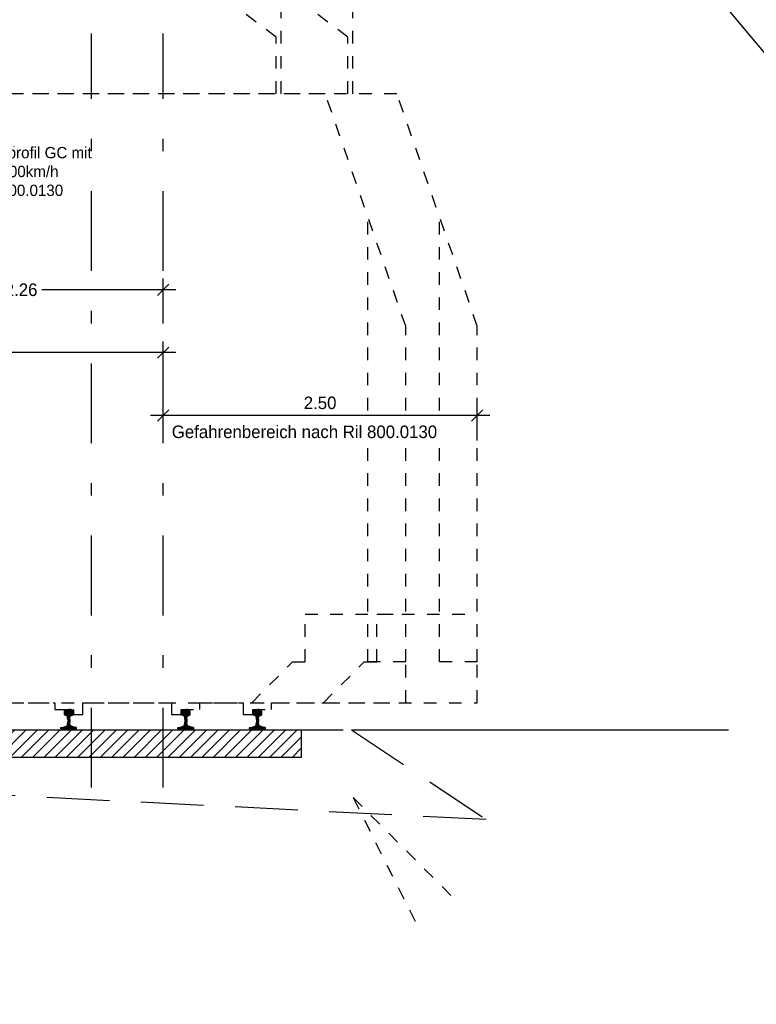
# Model space of a CAD drawing. Header units: metres. Extents: x -8 to 484, y -254 to 116.
# Tile 119 of 172: x 427.58 to 433.44, y 15.87 to 23.71. Entities that reach past the tile are written whole.
import ezdxf

# ---------------------------------------------------------------- set-up
doc = ezdxf.new("R2010")
doc.units = ezdxf.units.M
doc.linetypes.add('STRICHLINIE', pattern=[0.75, 0.5, -0.25])
doc.linetypes.add('STRICHPUNKT', pattern=[25.4, 12.7, -6.35, 0, -6.35])
for name, color, linetype in [('GTU_A_Druckbereich', 7, 'STRICHPUNKT'), ('GTU_A_Gleisachse', 7, 'STRICHPUNKT'), ('GTU_A_Lichtraumprofil', 252, 'Continuous'), ('GTU_B', 253, 'Continuous'), ('GTU_B_Bemaßung', 253, 'Continuous'), ('GTU_P_Bemaßung', 1, 'Continuous'), ('GTU_P_Dritter_Bemaßung', 191, 'Continuous')]:
    doc.layers.add(name, color=color, linetype=linetype)
doc.layers.add('GTU_A_Hilfslayer', color=3, linetype='Continuous', plot=False)
doc.styles.add('PROVI', font='PROVI.SHX')
doc.dimstyles.new('1zu50', dxfattribs={"dimscale": 0.5, "dimtxt": 0.2, "dimasz": 0.18, "dimexe": 0.18, "dimexo": 0.02, "dimgap": 0.09, "dimtad": 0, "dimtih": 1, "dimtoh": 1, "dimzin": 4, "dimdsep": 46, "dimtxsty": 'PROVI', "dimblk1": 'OBLIQUE', "dimblk2": 'OBLIQUE', "dimsah": 1, "dimcen": 0.3, "dimdle": 0.2, "dimclrd": 256, "dimclre": 256, "dimclrt": 256, "dimadec": 0, "dimazin": 0, "dimtfac": 1, "dimtdec": 4, "dimtofl": 0, "dimtmove": 2, "dimatfit": 3, "dimldrblk": 'NONE', "dimfxl": 0.4, "dimfxlon": 1, "dimtfill": 1, "dimtfillclr": 256, "dimtolj": 1, "dimtzin": 0, "dimlwd": -1, "dimlwe": -1, "dimarcsym": 0})

# ---------------------------------------------------------------- blocks, each defined once
blk = doc.blocks.new('Lira_250m GC mit_Ola')
at = {"layer": 'GTU_A_Lichtraumprofil', "linetype": 'ByBlock', "lineweight": -3, "ltscale": 5}
blk.add_line((-1.1245, 4.2809), (-1.3245, 4.2809), dxfattribs=at)
at = {"layer": 'GTU_A_Lichtraumprofil', "linetype": 'STRICHLINIE', "ltscale": 0.2}
for points in [[(2.26, 4.9), (2.26, 5.85), (1.86, 6.15), (0.75, 6.15), (-0.36, 6.15), (-0.76, 5.85), (-0.76, 4.9)], [(2.22, 4.9), (2.22, 5.35), (1.82, 5.65), (0.75, 5.65), (-0.32, 5.65), (-0.72, 5.35), (-0.72, 4.9)], [(0.75, 0.055), (1.3875, 0.055), (1.3875, -0.038), (1.4625, -0.038), (1.4625, 0), (1.6125, 0), (1.6125, 0.055), (2.025, 0.055), (3.25, 0.055), (3.25, 0.38), (3.25, 3.05), (2.61, 4.9), (-1.11, 4.9), (-1.75, 3.05), (-1.75, 0.38), (-1.75, 0.055), (-0.525, 0.055), (-0.1125, 0.055), (-0.1125, 0), (0.0375, 0), (0.0375, -0.038), (0.1125, -0.038), (0.1125, 0.055), (0.75, 0.055)], [(-1.75, 0.38), (-1.45, 0.38), (-1.45, 3.9172)], [(3.25, 0.38), (2.95, 0.38), (2.95, 3.9172)], [(-0.525, 0.055), (-0.85, 0.38), (-0.95, 0.38), (-0.95, 0.76), (-1.75, 0.76)], [(2.025, 0.055), (2.35, 0.38), (2.45, 0.38), (2.45, 0.76), (3.25, 0.76)]]:
    blk.add_lwpolyline(points, dxfattribs=at)
at = {"layer": 'GTU_A_Lichtraumprofil', "insert": (-1.0154, 4.2809), "char_height": 0.09, "width": 1.375291, "attachment_point": 4, "style": 'PROVI', "bg_fill": 3, "box_fill_scale": 1, "bg_fill_color": 256, "bg_fill_true_color": 13158600, "bg_fill_transparency": 0}
blk.add_mtext('Lichtraumprofil GC mit OLA v {\\L<} 200km/h\\Pnach Ril 800.0130', dxfattribs=at)
at = {"layer": 'GTU_A_Lichtraumprofil', "insert": (-0.66, 4.2462), "char_height": 0.07, "width": 0.018265, "attachment_point": 4, "style": 'PROVI'}
blk.add_mtext('e', dxfattribs=at)
blk = doc.blocks.new('S54')
at = {"color": 0}
for p, q in [((-0.0335, 0.1187), (0.0018, 0.154)), ((-0.0335, 0.1275), (-0.0071, 0.1539)), ((-0.0335, 0.1363), (-0.0164, 0.1534)), ((-0.0335, 0.14), (-0.0324, 0.1449)), ((-0.0335, 0.116), (-0.0335, 0.14)), ((-0.0332, 0.1123), (-0.0335, 0.116)), ((-0.0326, 0.1114), (-0.0332, 0.1123)), ((-0.0311, 0.1105), (-0.0326, 0.1114)), ((-0.0324, 0.1449), (-0.0315, 0.147)), ((-0.0322, 0.1112), (0.0105, 0.1539)), ((-0.0315, 0.147), (-0.0296, 0.1491)), ((-0.0153, 0.1048), (-0.0311, 0.1105)), ((-0.0296, 0.1491), (-0.0275, 0.1505)), ((-0.0275, 0.1505), (-0.0253, 0.1518)), ((-0.0259, 0.1086), (0.0187, 0.1531)), ((-0.0253, 0.1518), (-0.0243, 0.1521)), ((-0.0243, 0.1521), (-0.0209, 0.1529)), ((-0.0209, 0.1529), (-0.0171, 0.1533)), ((-0.0194, 0.1063), (0.0258, 0.1515)), ((-0.0171, 0.1533), (-0.014, 0.1536)), ((-0.0141, 0.1041), (-0.0153, 0.1048)), ((-0.0128, 0.1029), (-0.0141, 0.1041)), ((-0.014, 0.1536), (-0.0099, 0.1539)), ((-0.0134, 0.1034), (0.0309, 0.1477)), ((-0.0119, 0.1016), (-0.0128, 0.1029)), ((-0.0112, 0.1), (-0.0119, 0.1016)), ((-0.0105, 0.0968), (-0.0112, 0.1)), ((-0.0106, 0.0974), (0.0332, 0.1412)), ((-0.0101, 0.0951), (-0.0105, 0.0968)), ((-0.0092, 0.091), (-0.0101, 0.0951)), ((-0.0099, 0.1539), (-0.0058, 0.154)), ((-0.0085, 0.0854), (-0.0092, 0.091)), ((-0.0091, 0.09), (0.0335, 0.1326)), ((-0.008, 0.0786), (-0.0085, 0.0854)), ((-0.0083, 0.082), (0.0335, 0.1238)), ((-0.008, 0.0735), (0.0092, 0.0906)), ((-0.008, 0.0646), (0.0082, 0.0808)), ((-0.008, 0.0786), (-0.008, 0.0528)), ((-0.0058, 0.154), (-0.0026, 0.154)), ((-0.0026, 0.154), (0, 0.154)), ((0.0026, 0.154), (0, 0.154)), ((0.0058, 0.154), (0.0026, 0.154)), ((0.0099, 0.1539), (0.0058, 0.154)), ((0.008, 0.0786), (0.0085, 0.0854)), ((0.008, 0.0786), (0.008, 0.0528)), ((0.0085, 0.0854), (0.0092, 0.091)), ((0.0092, 0.091), (0.0101, 0.0951)), ((0.014, 0.1536), (0.0099, 0.1539)), ((0.0101, 0.0951), (0.0105, 0.0968)), ((0.0105, 0.0968), (0.0112, 0.1)), ((0.0112, 0.1), (0.0119, 0.1016)), ((0.0119, 0.1016), (0.0128, 0.1029)), ((0.0128, 0.1029), (0.0141, 0.1041)), ((0.0171, 0.1533), (0.014, 0.1536)), ((0.0141, 0.1041), (0.0153, 0.1048)), ((0.0153, 0.1048), (0.0311, 0.1105)), ((0.0209, 0.1529), (0.0171, 0.1533)), ((0.0243, 0.1521), (0.0209, 0.1529)), ((0.0253, 0.1518), (0.0243, 0.1521)), ((0.0275, 0.1505), (0.0253, 0.1518)), ((0.0296, 0.1491), (0.0275, 0.1505)), ((0.0279, 0.1093), (0.0335, 0.115)), ((0.0315, 0.147), (0.0296, 0.1491)), ((0.0311, 0.1105), (0.0326, 0.1114)), ((0.0324, 0.1449), (0.0315, 0.147)), ((0.0335, 0.14), (0.0324, 0.1449)), ((0.0326, 0.1114), (0.0332, 0.1123)), ((0.0332, 0.1123), (0.0335, 0.116)), ((0.0335, 0.116), (0.0335, 0.14)), ((-0.0625, 0.0013), (-0.0511, 0.0127)), ((-0.0625, 0.0099), (-0.0617, 0.0108)), ((-0.0625, 0), (-0.0625, 0.0099)), ((-0.0625, 0), (0.0625, 0)), ((-0.0617, 0.0108), (-0.0608, 0.0117)), ((-0.0608, 0.0117), (-0.0595, 0.012)), ((-0.0595, 0.012), (-0.0447, 0.0132)), ((-0.0549, 0), (-0.0403, 0.0146)), ((-0.0461, 0), (-0.0263, 0.0198)), ((-0.0447, 0.0132), (-0.0417, 0.0141)), ((-0.0417, 0.0141), (-0.0157, 0.0237)), ((-0.0372, 0.0001), (0.0088, 0.046)), ((-0.0283, 0.0001), (0.0095, 0.038)), ((-0.0195, 0.0001), (0.0111, 0.0307)), ((-0.0157, 0.0237), (-0.0137, 0.0249)), ((-0.0137, 0.0249), (-0.0124, 0.026)), ((-0.0124, 0.026), (-0.0119, 0.0274)), ((-0.0119, 0.0274), (-0.0109, 0.0313)), ((-0.0109, 0.0313), (-0.0096, 0.0378)), ((-0.0106, 0.0001), (0.014, 0.0247)), ((-0.0099, 0.0362), (0.008, 0.0541)), ((-0.0096, 0.0378), (-0.0088, 0.0461)), ((-0.0088, 0.0462), (0.008, 0.0629)), ((-0.0088, 0.0461), (-0.008, 0.0528)), ((-0.008, 0.0558), (0.008, 0.0718)), ((-0.0018, 0.0001), (0.0201, 0.022)), ((0.0071, 0.0001), (0.0266, 0.0197)), ((0.0088, 0.0461), (0.008, 0.0528)), ((0.0096, 0.0378), (0.0088, 0.0461)), ((0.0109, 0.0313), (0.0096, 0.0378)), ((0.0119, 0.0274), (0.0109, 0.0313)), ((0.0124, 0.026), (0.0119, 0.0274)), ((0.0137, 0.0249), (0.0124, 0.026)), ((0.0157, 0.0237), (0.0137, 0.0249)), ((0.0417, 0.0141), (0.0157, 0.0237)), ((0.0159, 0.0001), (0.0331, 0.0173)), ((0.0247, 0.0001), (0.0395, 0.0149)), ((0.0335, 0.0001), (0.0462, 0.0127)), ((0.0447, 0.0132), (0.0417, 0.0141)), ((0.0424, 0.0001), (0.0543, 0.012)), ((0.0595, 0.012), (0.0447, 0.0132)), ((0.0608, 0.0117), (0.0595, 0.012)), ((0.06, 0), (0.0625, 0.0025)), ((0.0617, 0.0108), (0.0608, 0.0117)), ((0.0625, 0.0099), (0.0617, 0.0108)), ((0.0618, 0.0107), (0.0618, 0.0107)), ((0.0625, 0), (0.0625, 0.0099))]:
    blk.add_line(p, q, dxfattribs=at)
blk = doc.blocks.new('_OBLIQUE')
at = {"color": 0, "linetype": 'ByBlock'}
blk.add_line((-0.5, -0.5), (0.5, 0.5), dxfattribs=at)
blk = doc.blocks.new('*D253')
at = {"layer": 'Defpoints', "color": 0, "linetype": 'Continuous'}
for p in [(428.7227, 20.558), (428.7227, 18.2731), (431.2227, 18.2731)]:
    blk.add_point(p, dxfattribs=at)
at = {"layer": 'GTU_B_Bemaßung'}
for p, q in [((428.7227, 20.358), (428.7227, 20.648)), ((431.2227, 20.358), (431.2227, 20.648)), ((431.3227, 20.558), (428.6227, 20.558))]:
    blk.add_line(p, q, dxfattribs=at)
at = {"layer": 'GTU_B_Bemaßung', "linetype": 'Continuous', "xscale": 0.09, "yscale": 0.09, "zscale": 0.09, "rotation": 180}
blk.add_blockref('_OBLIQUE', (428.7227, 20.558), dxfattribs=at)
at = {"layer": 'GTU_B_Bemaßung', "linetype": 'Continuous', "xscale": 0.09, "yscale": 0.09, "zscale": 0.09}
blk.add_blockref('_OBLIQUE', (431.2227, 20.558), dxfattribs=at)
at = {"layer": 'GTU_B_Bemaßung', "linetype": 'Continuous', "insert": (429.9717, 20.658), "char_height": 0.1, "attachment_point": 5, "style": 'PROVI', "bg_fill": 3, "box_fill_scale": 1.1, "bg_fill_color": 256, "bg_fill_true_color": 13158600, "bg_fill_transparency": 0}
blk.add_mtext('\\A1;2.50', dxfattribs=at)
blk = doc.blocks.new('_None')
blk = doc.blocks.new('*D254')
at = {"layer": 'Defpoints', "color": 0, "linetype": 'Continuous'}
for p in [(428.7227, 21.058), (428.7227, 18.058), (424.2927, 18.016)]:
    blk.add_point(p, dxfattribs=at)
at = {"layer": 'GTU_P_Dritter_Bemaßung', "linetype": 'Continuous'}
for p, q in [((424.2927, 20.858), (424.2927, 21.148)), ((428.7227, 20.858), (428.7227, 21.148)), ((424.1927, 21.058), (426.3326, 21.058)), ((428.8227, 21.058), (426.6827, 21.058))]:
    blk.add_line(p, q, dxfattribs=at)
at = {"layer": 'GTU_P_Dritter_Bemaßung', "linetype": 'Continuous', "xscale": 0.09, "yscale": 0.09, "zscale": 0.09, "rotation": 180}
blk.add_blockref('_OBLIQUE', (424.2927, 21.058), dxfattribs=at)
at = {"layer": 'GTU_P_Dritter_Bemaßung', "linetype": 'Continuous', "xscale": 0.09, "yscale": 0.09, "zscale": 0.09}
blk.add_blockref('_OBLIQUE', (428.7227, 21.058), dxfattribs=at)
at = {"layer": 'GTU_P_Dritter_Bemaßung', "linetype": 'Continuous', "insert": (426.5077, 21.058), "char_height": 0.1, "attachment_point": 5, "style": 'PROVI', "bg_fill": 3, "box_fill_scale": 1.1, "bg_fill_color": 256, "bg_fill_true_color": 13158600, "bg_fill_transparency": 0}
blk.add_mtext('\\A1;4.43', dxfattribs=at)
blk = doc.blocks.new('*D358')
at = {"layer": 'Defpoints', "color": 0, "linetype": 'Continuous'}
for p in [(428.7227, 21.558), (426.4627, 18.058), (428.7227, 18.058)]:
    blk.add_point(p, dxfattribs=at)
at = {"layer": 'GTU_P_Bemaßung', "linetype": 'Continuous'}
for p, q in [((426.4627, 21.358), (426.4627, 21.648)), ((428.7227, 21.358), (428.7227, 21.648)), ((426.3627, 21.558), (427.4264, 21.558)), ((428.8227, 21.558), (427.759, 21.558))]:
    blk.add_line(p, q, dxfattribs=at)
at = {"layer": 'GTU_P_Bemaßung', "linetype": 'Continuous', "xscale": 0.09, "yscale": 0.09, "zscale": 0.09, "rotation": 180}
blk.add_blockref('_OBLIQUE', (426.4627, 21.558), dxfattribs=at)
at = {"layer": 'GTU_P_Bemaßung', "linetype": 'Continuous', "xscale": 0.09, "yscale": 0.09, "zscale": 0.09}
blk.add_blockref('_OBLIQUE', (428.7227, 21.558), dxfattribs=at)
at = {"layer": 'GTU_P_Bemaßung', "linetype": 'Continuous', "insert": (427.5927, 21.558), "char_height": 0.1, "attachment_point": 5, "style": 'PROVI', "bg_fill": 3, "box_fill_scale": 1.1, "bg_fill_color": 256, "bg_fill_true_color": 13158600, "bg_fill_transparency": 0}
blk.add_mtext('\\A1;2.26', dxfattribs=at)

msp = doc.modelspace()

# ---------------------------------------------------------------- hatches: boundary and pattern name
at = {"layer": 'GTU_B'}
h = msp.add_hatch(dxfattribs=at)
h.set_pattern_fill('ANSI31', color=256, scale=0.02, style=0)
h.set_pattern_definition([(45, (413.192484, -45.415255), (-0.04490128, 0.04490128), [])])
h.paths.add_polyline_path([(429.8205, 18.058), (427.0548, 18.058), (427.0548, 17.838), (429.8205, 17.838)])

# ---------------------------------------------------------------- linework, layer by layer
at = {"layer": 'GTU_A_Druckbereich', "linetype": 'STRICHLINIE', "ltscale": 0.2}
for q in [(431.0835, 16.6695, 23875.401), (430.7716, 16.4447, 23875.401)]:
    msp.add_line((430.235, 17.518, 23875.401), q, dxfattribs=at)
at = {"layer": 'GTU_B', "linetype": 'Continuous'}
msp.add_line((430.2205, 18.058, 23875.401), (433.2205, 18.058, 23875.401), dxfattribs=at)
at = {"layer": 'GTU_B', "linetype": 'STRICHLINIE', "elevation": 23875.401}
msp.add_lwpolyline([(426.6127, 18.0299), (426.6548, 18.058), (426.6548, 18.058), (430.2205, 18.058), (430.2205, 18.058), (431.2923, 17.3435), (426.6127, 17.5774)], dxfattribs=at)
at = {"layer": 'GTU_B', "linetype": 'Continuous', "elevation": 23875.401, "flags": 128}
msp.add_lwpolyline([(427.0548, 18.058), (429.8205, 18.058), (429.8205, 17.838), (427.0548, 17.838)], close=True, dxfattribs=at)

# ---------------------------------------------------------------- block references
at = {"layer": 'GTU_A_Lichtraumprofil'}
msp.add_blockref('Lira_250m GC mit_Ola', (427.4028, 18.2181, 23875.401), dxfattribs=at)

# ---------------------------------------------------------------- next in the draw order: block references
msp.add_blockref('Lira_250m GC mit_Ola', (427.9728, 18.2181, 23875.401), dxfattribs=at)

# ---------------------------------------------------------------- next in the draw order: linework, layer by layer
at = {"layer": 'GTU_A_Gleisachse', "color": 7, "ltscale": 0.05}
for p, q in [((428.1527, 17.598, 23875.401), (428.1527, 23.598, 23875.401)), ((428.7227, 17.598, 23875.401), (428.7227, 23.598, 23875.401))]:
    msp.add_line(p, q, dxfattribs=at)

# ---------------------------------------------------------------- next in the draw order: block references
at = {"layer": 'GTU_B', "rotation": 359.9999999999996}
for p in [(427.9717, 18.064, 23875.401), (428.9037, 18.064, 23875.401), (429.4737, 18.064, 23875.401)]:
    msp.add_blockref('S54', p, dxfattribs=at)

# ---------------------------------------------------------------- next in the draw order: texts
at = {"layer": 'GTU_B_Bemaßung', "insert": (428.7917, 20.4783, 23875.401), "char_height": 0.1, "attachment_point": 1, "line_spacing_factor": 0.9, "style": 'PROVI', "bg_fill": 3, "box_fill_scale": 1.5, "bg_fill_color": 1, "bg_fill_transparency": 0}
msp.add_mtext('Gefahrenbereich nach Ril 800.0130', dxfattribs=at)

# ---------------------------------------------------------------- next in the draw order: dimensions: what is measured, and where the dimension line sits
at = {"layer": 'GTU_B_Bemaßung'}
dim = msp.add_linear_dim(base=(428.7227, 20.558, 23875.401), p1=(431.2227, 18.2731, 23875.401), p2=(428.7227, 18.2731, 23875.401), dimstyle='1zu50', override={"dimclrd": 256, "dimclre": 256, "dimclrt": 256}, dxfattribs=at)
dim.commit()
dim.dimension.update_dxf_attribs({"geometry": '*D253', "text_midpoint": (429.9717, 20.658, 23875.401), "dimtype": 160})

# ---------------------------------------------------------------- next in the draw order: dimensions: what is measured, and where the dimension line sits
at = {"layer": 'GTU_P_Dritter_Bemaßung', "linetype": 'Continuous'}
dim = msp.add_linear_dim(base=(428.7227, 21.058, 23875.401), p1=(424.2927, 18.016, 23875.401), p2=(428.7227, 18.058, 23875.401), dimstyle='1zu50', dxfattribs=at)
dim.commit()
dim.dimension.update_dxf_attribs({"geometry": '*D254', "text_midpoint": (426.5077, 21.058, 23875.401)})

# ---------------------------------------------------------------- next in the draw order: dimensions: what is measured, and where the dimension line sits
at = {"layer": 'GTU_P_Bemaßung', "linetype": 'Continuous'}
dim = msp.add_linear_dim(base=(428.7227, 21.558, 23875.401), p1=(426.4627, 18.058, 23875.401), p2=(428.7227, 18.058, 23875.401), dimstyle='1zu50', dxfattribs=at)
dim.commit()
dim.dimension.update_dxf_attribs({"geometry": '*D358', "text_midpoint": (427.5927, 21.558, 23875.401)})

# ---------------------------------------------------------------- next in the draw order: linework, layer by layer
at = {"layer": 'GTU_A_Hilfslayer', "linetype": 'Continuous'}
msp.add_line((373.7914, 94.8924), (468.4589, -18.3802), dxfattribs=at)

doc.saveas('drawing.dxf')
